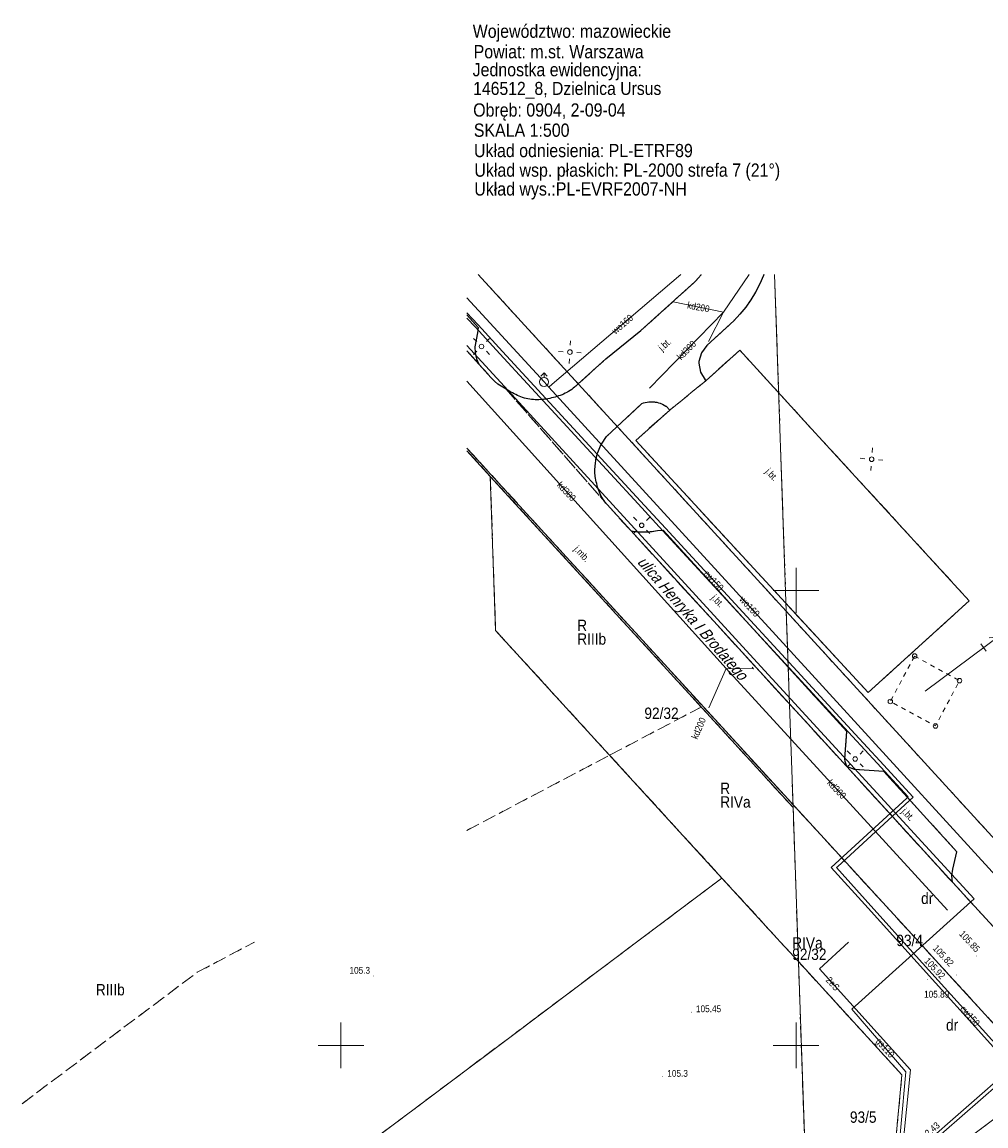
# Model space of a CAD drawing. Extents: x 7490163 to 7490671, y 5783984 to 5784563.
# Tile 26 of 43: x 7490265 to 7490371, y 5784441 to 5784563. Entities that reach past the tile are written whole.
import ezdxf
from ezdxf.enums import TextEntityAlignment as Align

# ---------------------------------------------------------------- set-up
doc = ezdxf.new("R2010")
doc.units = 0
doc.header["$MEASUREMENT"] = 0
for name, pattern in [('1.5_0.5', [2, 1.5, -0.5]), ('218-500', [1, 0.5, -0.5]), ('219-500', [0]), ('sm05_500', [1, 0.5, -0.5])]:
    doc.linetypes.add(name, pattern=pattern)
doc.layers.get('0').update_dxf_attribs({"linetype": 'CONTINUOUS', "lineweight": 5})
doc.layers.get('0').transparency = 0.8
for name, color, linetype, transparency in [('203-Punkt załamania granicy działki nie stabilizowany', 7, 'CONTINUOUS', 0.8), ('209-Opis konturu klasyfikacyjnego', 7, 'CONTINUOUS', 0.8), ('210-Oznaczenie użytku', 7, 'CONTINUOUS', 0.8), ('211-Nr działki', 7, 'CONTINUOUS', 0.8), ('217-Granica konturu klasyfikcyjnego', 7, 'CONTINUOUS', 0.8), ('218-Granica użytku', 7, 'CONTINUOUS', 0.8), ('219-Linia granicy', 7, 'CONTINUOUS', 0.8), ('994-Nazwa ulicy', 7, 'CONTINUOUS', 0.8), ('hydrant (punkt)', 7, 'CONTINUOUS', 0.8), ('jezdnia (powierzchnia)', 7, 'CONTINUOUS', 0.8), ('jezdnia (powierzchnia)-Atr17', 7, 'CONTINUOUS', 0.8), ('krawężnik (linia)', 7, 'CONTINUOUS', 0.8), ('latarnia (punkt)', 7, 'CONTINUOUS', 0.8), ('Pieczątka na wyrysie', 7, 'CONTINUOUS', 0.8), ('przewód ciepłowniczy (linia)', 7, 'CONTINUOUS', 0.8), ('przewód ciepłowniczy (linia)-Atr1', 7, 'CONTINUOUS', 0.8), ('przewód elektroenergetyczny (linia)', 7, 'CONTINUOUS', 0.8), ('przewód elektroenergetyczny (linia)-Atr1', 7, 'CONTINUOUS', 0.8), ('przewód elektroenergetyczny wysokiego napięcia (linia) - symbol', 7, 'CONTINUOUS', 0.8), ('przewód gazowy (linia)', 7, 'CONTINUOUS', 0.8), ('przewód gazowy (linia)-Atr1', 7, 'CONTINUOUS', 0.8), ('przewód kanalizacyjny (linia)', 7, 'CONTINUOUS', 0.8), ('przewód kanalizacyjny (linia)-Atr1', 7, 'CONTINUOUS', 0.8), ('przewód wodociągowy (linia)', 7, 'CONTINUOUS', 0.8), ('przewód wodociągowy (linia)-Atr1', 7, 'CONTINUOUS', 0.8), ('punkt o określonej wysokości (sieć ciepłownicza)-Atr2', 7, 'CONTINUOUS', 0.8), ('punkt wysokościowy naturalny', 7, 'CONTINUOUS', 0.8), ('punkt wysokościowy naturalny-Atr2', 7, 'CONTINUOUS', 0.8), ('punkt wysokościowy sztuczny', 7, 'CONTINUOUS', 0.8), ('punkt wysokościowy sztuczny-Atr2', 7, 'CONTINUOUS', 0.8), ('słup kratowy (powierzchnia)', 7, 'CONTINUOUS', 0.8), ('słup kratowy (powierzchnia) - symbol', 7, 'CONTINUOUS', 0.8), ('Wstawianie ramki sekcyjnej z opisem', 7, 'CONTINUOUS', 0.8)]:
    doc.layers.add(name, color=color, linetype=linetype, transparency=transparency)
doc.styles.get("Standard").update_dxf_attribs({"font": 'txt', "width": 0.75})

# ---------------------------------------------------------------- blocks, each defined once
blk = doc.blocks.new('SM01')
at = {"color": 0, "linetype": 'Continuous', "lineweight": 13}
for p, q in [((-0.53, 0.531), (-0.883, 0.884)), ((0.531, 0.531), (0.884, 0.884)), ((-0.53, -0.53), (-0.883, -0.883)), ((0.531, -0.53), (0.884, -0.883))]:
    blk.add_line(p, q, dxfattribs=at)
blk.add_circle((0, 0), 0.25, dxfattribs=at)
blk = doc.blocks.new('US02')
at = {"color": 0, "linetype": 'Continuous', "lineweight": 13}
for p, q in [((0, 1), (-0.353, 0.647)), ((0, 0.5), (0, 1)), ((0, 1), (0.354, 0.647))]:
    blk.add_line(p, q, dxfattribs=at)
blk.add_circle((0, 0), 0.5, dxfattribs=at)
blk = doc.blocks.new('SM05')
at = {"color": 0, "linetype": 'Continuous', "lineweight": 13}
blk.add_circle((0, 0), 0.25, dxfattribs=at)
blk = doc.blocks.new('PE02')
at = {"color": 0, "linetype": 'Continuous', "lineweight": 13}
for p, q in [((10.35, 0), (0, 0)), ((8, -0.5), (8, 0.5)), ((10, 0), (9.134, 0.5)), ((10, 0), (9.134, -0.5))]:
    blk.add_line(p, q, dxfattribs=at)
blk = doc.blocks.new('203')
at = {"linetype": 'Continuous', "lineweight": 0}
h = blk.add_hatch(color=0, dxfattribs=at)
edge = h.paths.add_edge_path()
edge.add_arc((0, 0), 0.045, 0, 360)
blk = doc.blocks.new('PW01')
at = {"linetype": 'Continuous', "lineweight": 13}
h = blk.add_hatch(color=0, dxfattribs=at)
edge = h.paths.add_edge_path()
edge.add_arc((0, 0), 0.045, 0, 360)
blk = doc.blocks.new('PW02')
at = {"linetype": 'Continuous', "lineweight": 13}
h = blk.add_hatch(color=0, dxfattribs=at)
edge = h.paths.add_edge_path()
edge.add_arc((0, 0), 0.045, 0, 360)

msp = doc.modelspace()

# ---------------------------------------------------------------- linework, layer by layer
at = {"layer": '217-Granica konturu klasyfikcyjnego', "color": 3, "linetype": '1.5_0.5', "lineweight": 18, "flags": 128}
for points in [[(7490316.41, 5784512.56), (7490313.84, 5784515.37)], [(7490316.41, 5784512.56), (7490317, 5784495.6)], [(7490339.58, 5784487.2), (7490316.41, 5784512.56)], [(7490317, 5784495.6), (7490329.52, 5784481.9)], [(7490329.52, 5784481.9), (7490339.58, 5784487.2)], [(7490349.68, 5784476.15), (7490339.58, 5784487.2)], [(7490313.84, 5784473.64), (7490329.52, 5784481.9)], [(7490329.52, 5784481.9), (7490341.86, 5784468.4)], [(7490284.22, 5784458.04), (7490290.5, 5784461.35)], [(7490332.48, 5784461.35), (7490318.54, 5784450.88)], [(7490348.3, 5784461.35), (7490350.26, 5784459.21)], [(7490350.26, 5784459.21), (7490350.19, 5784461.35)], [(7490351.39, 5784426.62), (7490350.26, 5784459.21)], [(7490361.64, 5784446.76), (7490350.26, 5784459.21)], [(7490264.97, 5784443.59), (7490284.22, 5784458.04)], [(7490318.54, 5784450.88), (7490296.7, 5784434.48)], [(7490360.38, 5784433.37), (7490361.64, 5784446.76)]]:
    msp.add_lwpolyline(points, dxfattribs=at)
at = {"layer": '217-Granica konturu klasyfikcyjnego', "color": 3, "linetype": '1.5_0.5', "lineweight": 18}
for points in [[(7490350.19, 5784461.35), (7490349.68, 5784476.15)], [(7490341.86, 5784468.4), (7490332.48, 5784461.35)], [(7490341.86, 5784468.4), (7490348.3, 5784461.35)]]:
    msp.add_lwpolyline(points, dxfattribs=at)
at = {"layer": '218-Granica użytku', "color": 3, "linetype": '218-500', "lineweight": 18, "flags": 128}
for points in [[(7490315.08, 5784534.76), (7490348.93, 5784497.72)], [(7490348.93, 5784497.72), (7490347.65, 5784534.76)], [(7490316.41, 5784512.56), (7490313.84, 5784515.37)], [(7490316.41, 5784512.56), (7490317, 5784495.6)], [(7490339.58, 5784487.2), (7490316.41, 5784512.56)], [(7490348.93, 5784497.72), (7490377.75, 5784466.17)], [(7490349.68, 5784476.15), (7490348.93, 5784497.72)], [(7490317, 5784495.6), (7490329.52, 5784481.9)], [(7490329.52, 5784481.9), (7490339.58, 5784487.2)], [(7490349.68, 5784476.15), (7490339.58, 5784487.2)], [(7490313.84, 5784473.64), (7490329.52, 5784481.9)], [(7490329.52, 5784481.9), (7490341.86, 5784468.4)], [(7490284.22, 5784458.04), (7490290.5, 5784461.35)], [(7490332.48, 5784461.35), (7490318.54, 5784450.88)], [(7490348.3, 5784461.35), (7490350.26, 5784459.21)], [(7490350.26, 5784459.21), (7490350.19, 5784461.35)], [(7490351.39, 5784426.62), (7490350.26, 5784459.21)], [(7490361.64, 5784446.76), (7490350.26, 5784459.21)], [(7490264.97, 5784443.59), (7490284.22, 5784458.04)], [(7490318.54, 5784450.88), (7490296.7, 5784434.48)], [(7490360.38, 5784433.37), (7490378.55, 5784447.01)], [(7490360.38, 5784433.37), (7490361.64, 5784446.76)]]:
    msp.add_lwpolyline(points, dxfattribs=at)
at = {"layer": '218-Granica użytku', "color": 3, "linetype": '218-500', "lineweight": 18}
for points in [[(7490350.19, 5784461.35), (7490349.68, 5784476.15)], [(7490341.86, 5784468.4), (7490332.48, 5784461.35)], [(7490341.86, 5784468.4), (7490348.3, 5784461.35)]]:
    msp.add_lwpolyline(points, dxfattribs=at)
at = {"layer": '219-Linia granicy', "color": 7, "linetype": '219-500', "lineweight": 18, "flags": 128}
for points in [[(7490348.93, 5784497.72), (7490315.08, 5784534.76)], [(7490348.93, 5784497.72), (7490347.65, 5784534.76)], [(7490316.41, 5784512.56), (7490313.84, 5784515.37)], [(7490349.68, 5784476.15), (7490316.41, 5784512.56)], [(7490316.41, 5784512.56), (7490317, 5784495.6)], [(7490348.93, 5784497.72), (7490349.68, 5784476.15)], [(7490348.93, 5784497.72), (7490377.75, 5784466.17)], [(7490341.86, 5784468.4), (7490317, 5784495.6)], [(7490318.54, 5784450.88), (7490332.48, 5784461.35)], [(7490350.26, 5784459.21), (7490348.3, 5784461.35)], [(7490350.19, 5784461.35), (7490350.26, 5784459.21)], [(7490350.26, 5784459.21), (7490351.39, 5784426.62)], [(7490350.26, 5784459.21), (7490361.64, 5784446.76)], [(7490296.7, 5784434.48), (7490318.54, 5784450.88)], [(7490378.55, 5784447.01), (7490360.38, 5784433.37)], [(7490360.38, 5784433.37), (7490361.64, 5784446.76)]]:
    msp.add_lwpolyline(points, dxfattribs=at)
at = {"layer": '219-Linia granicy', "color": 7, "linetype": '219-500', "lineweight": 18}
for points in [[(7490349.68, 5784476.15), (7490350.19, 5784461.35)], [(7490332.48, 5784461.35), (7490341.86, 5784468.4)], [(7490348.3, 5784461.35), (7490341.86, 5784468.4)]]:
    msp.add_lwpolyline(points, dxfattribs=at)
at = {"layer": 'jezdnia (powierzchnia)', "color": 7, "linetype": '1.5_0.5', "lineweight": 18, "flags": 128}
for points in [[(7490346.46, 5784534.76), (7490346.42, 5784534.65), (7490346.41, 5784534.63), (7490346.02, 5784533.71), (7490345.56, 5784532.82), (7490345.04, 5784531.97), (7490344.47, 5784531.15), (7490343.83, 5784530.38), (7490343.15, 5784529.65), (7490342.79, 5784529.31), (7490340.21, 5784526.94), (7490339.61, 5784526.15), (7490339.34, 5784525.19), (7490339.33, 5784525), (7490339.5, 5784524.02), (7490340.02, 5784523.17), (7490340.11, 5784523.08), (7490336.14, 5784519.85), (7490335.74, 5784520.26), (7490335.69, 5784520.29), (7490335.52, 5784520.4), (7490335.34, 5784520.49), (7490335.16, 5784520.57), (7490335.09, 5784520.59), (7490334.9, 5784520.65), (7490334.71, 5784520.7), (7490334.51, 5784520.73), (7490334.44, 5784520.74), (7490334.24, 5784520.76), (7490334.04, 5784520.76), (7490333.84, 5784520.75), (7490333.64, 5784520.73), (7490333.44, 5784520.69), (7490333.25, 5784520.64), (7490333.06, 5784520.57), (7490329.18, 5784516.94), (7490328.63, 5784516.11), (7490328.62, 5784516.1), (7490328.53, 5784515.92), (7490328.44, 5784515.74), (7490328.36, 5784515.55), (7490328.29, 5784515.37), (7490328.22, 5784515.18), (7490328.17, 5784515.03), (7490328.11, 5784514.83), (7490328.07, 5784514.64), (7490328.02, 5784514.45), (7490327.99, 5784514.25), (7490327.96, 5784514.05), (7490327.88, 5784513.29), (7490327.89, 5784513.09), (7490327.91, 5784512.89), (7490327.93, 5784512.69), (7490327.95, 5784512.54), (7490327.98, 5784512.35), (7490328.01, 5784512.15), (7490328.05, 5784511.95), (7490328.1, 5784511.76), (7490328.15, 5784511.56), (7490328.2, 5784511.37), (7490328.26, 5784511.19), (7490328.32, 5784511), (7490328.4, 5784510.82), (7490328.48, 5784510.64), (7490328.57, 5784510.46), (7490328.66, 5784510.28), (7490328.77, 5784510.1), (7490328.88, 5784509.94), (7490328.99, 5784509.77), (7490329.11, 5784509.61), (7490329.24, 5784509.46), (7490318.15, 5784522.13), (7490318.33, 5784522.02), (7490318.5, 5784521.92), (7490318.68, 5784521.83), (7490318.85, 5784521.73), (7490319.03, 5784521.64), (7490319.23, 5784521.55), (7490319.41, 5784521.46), (7490319.59, 5784521.38), (7490319.77, 5784521.3), (7490319.96, 5784521.23), (7490320.16, 5784521.17), (7490320.35, 5784521.12), (7490320.55, 5784521.07), (7490320.74, 5784521.04), (7490320.94, 5784521.01), (7490320.95, 5784521.01), (7490321.15, 5784520.99), (7490321.35, 5784520.98), (7490321.55, 5784520.97), (7490321.75, 5784520.98), (7490321.95, 5784520.99), (7490321.96, 5784520.99), (7490322.16, 5784521.01), (7490322.36, 5784521.03), (7490322.56, 5784521.06), (7490322.75, 5784521.09), (7490322.95, 5784521.13), (7490323.15, 5784521.18), (7490323.35, 5784521.22), (7490323.54, 5784521.28), (7490323.73, 5784521.34), (7490323.92, 5784521.4), (7490324.1, 5784521.46), (7490324.29, 5784521.53), (7490324.47, 5784521.61), (7490324.65, 5784521.7), (7490324.83, 5784521.79), (7490324.85, 5784521.8), (7490325.02, 5784521.9), (7490325.19, 5784522.01), (7490325.36, 5784522.12), (7490325.52, 5784522.24), (7490325.67, 5784522.37), (7490329.11, 5784525.47), (7490332.96, 5784528.59), (7490338.88, 5784533.93), (7490338.92, 5784533.97), (7490339.57, 5784534.73), (7490339.59, 5784534.76)], [(7490313.84, 5784530.3), (7490315.09, 5784528.93), (7490314.99, 5784528.34), (7490314.73, 5784526.78), (7490314.75, 5784526.13), (7490314.88, 5784525.48), (7490315.16, 5784524.9), (7490313.84, 5784526.35)], [(7490317.61, 5784511.53), (7490313.84, 5784515.66)], [(7490373.24, 5784461.35), (7490378.56, 5784455.39), (7490378.79, 5784455.16), (7490379.53, 5784454.49), (7490380.3, 5784453.85), (7490381.11, 5784453.27), (7490381.96, 5784452.73), (7490382.83, 5784452.25), (7490383.73, 5784451.81), (7490384.66, 5784451.43), (7490385.6, 5784451.1), (7490386.56, 5784450.83), (7490387.54, 5784450.62), (7490388.53, 5784450.46), (7490389.52, 5784450.36), (7490390.52, 5784450.32), (7490391.52, 5784450.34), (7490392.05, 5784450.37), (7490393.04, 5784450.48), (7490394.03, 5784450.65), (7490395, 5784450.87), (7490395.96, 5784451.15), (7490396.9, 5784451.48), (7490397.83, 5784451.87), (7490398.72, 5784452.31), (7490399.59, 5784452.81), (7490400.43, 5784453.35), (7490388.95, 5784445.04), (7490387.91, 5784445.13), (7490386.88, 5784444.99), (7490385.92, 5784444.65), (7490385.07, 5784444.11), (7490384.61, 5784443.69), (7490384.29, 5784443.34), (7490383.72, 5784442.47), (7490383.36, 5784441.55), (7490383.2, 5784440.55), (7490383.24, 5784439.52), (7490383.5, 5784438.55), (7490383.97, 5784437.63), (7490372.91, 5784432.64), (7490374.41, 5784433.96), (7490375.07, 5784434.71), (7490375.66, 5784435.52), (7490376.17, 5784436.37), (7490376.61, 5784437.28), (7490376.96, 5784438.21), (7490377.23, 5784439.17), (7490377.41, 5784440.16), (7490377.45, 5784440.5), (7490377.51, 5784441.5), (7490377.48, 5784442.5), (7490377.37, 5784443.49), (7490377.16, 5784444.47), (7490376.87, 5784445.42), (7490376.49, 5784446.35), (7490376.04, 5784447.24), (7490375.5, 5784448.09), (7490374.89, 5784448.88), (7490374.73, 5784449.07), (7490367.17, 5784457.37), (7490363.52, 5784461.35)]]:
    msp.add_lwpolyline(points, dxfattribs=at)
for points in [[(7490332.39, 5784516.51), (7490336.14, 5784519.85), (7490340.11, 5784523.08), (7490343.81, 5784526.44), (7490351.7, 5784517.79), (7490369.04, 5784498.88), (7490357.93, 5784488.79)], [(7490335.39, 5784506.65), (7490355.59, 5784484.52), (7490355.35, 5784481.51), (7490355.39, 5784481.21), (7490355.57, 5784480.66), (7490331.85, 5784506.59), (7490331.9, 5784506.58), (7490332.1, 5784506.54), (7490332.29, 5784506.51), (7490332.49, 5784506.49), (7490332.69, 5784506.47), (7490332.81, 5784506.46), (7490333.01, 5784506.45), (7490333.21, 5784506.45), (7490333.41, 5784506.45), (7490333.58, 5784506.46), (7490333.78, 5784506.47), (7490333.98, 5784506.48), (7490334.18, 5784506.5), (7490334.38, 5784506.53), (7490334.57, 5784506.56), (7490334.77, 5784506.59)], [(7490359.63, 5784480.12), (7490367.68, 5784471.29), (7490367.22, 5784469.37), (7490367.11, 5784468.64), (7490367.19, 5784467.93), (7490355.57, 5784480.66), (7490356.12, 5784480.43), (7490356.44, 5784480.34)]]:
    msp.add_lwpolyline(points, close=True, dxfattribs=at)
at = {"layer": 'jezdnia (powierzchnia)', "color": 7, "linetype": '1.5_0.5', "lineweight": 18}
for points in [[(7490313.84, 5784526.35), (7490315.16, 5784524.9), (7490316.51, 5784523.4), (7490316.87, 5784523.02), (7490317.24, 5784522.71), (7490318.15, 5784522.13), (7490329.24, 5784509.46), (7490331.85, 5784506.59), (7490355.57, 5784480.66), (7490367.19, 5784467.93), (7490372.48, 5784462.2), (7490373.24, 5784461.35)], [(7490363.52, 5784461.35), (7490342.28, 5784484.53), (7490317.61, 5784511.53)]]:
    msp.add_lwpolyline(points, dxfattribs=at)
at = {"layer": 'krawężnik (linia)', "color": 7, "linetype": 'Continuous', "lineweight": 25, "flags": 128}
for points in [[(7490329.11, 5784525.47), (7490332.96, 5784528.59), (7490338.88, 5784533.93), (7490338.92, 5784533.97), (7490339.57, 5784534.73), (7490339.59, 5784534.76)], [(7490346.46, 5784534.76), (7490346.42, 5784534.65), (7490346.41, 5784534.63), (7490346.02, 5784533.71), (7490345.56, 5784532.82), (7490345.04, 5784531.97), (7490344.47, 5784531.15), (7490343.83, 5784530.38), (7490343.15, 5784529.65), (7490342.79, 5784529.31), (7490340.21, 5784526.94), (7490339.61, 5784526.15), (7490339.34, 5784525.19), (7490339.33, 5784525), (7490339.5, 5784524.02), (7490340.02, 5784523.17), (7490340.11, 5784523.08), (7490343.81, 5784526.44), (7490351.7, 5784517.79)], [(7490313.84, 5784530.3), (7490315.09, 5784528.93), (7490314.99, 5784528.34), (7490314.73, 5784526.78), (7490314.75, 5784526.13), (7490314.88, 5784525.48), (7490315.16, 5784524.9)], [(7490315.16, 5784524.9), (7490313.84, 5784526.35)], [(7490329.11, 5784525.47), (7490325.67, 5784522.37), (7490325.52, 5784522.24), (7490325.36, 5784522.12), (7490325.19, 5784522.01), (7490325.02, 5784521.9), (7490324.85, 5784521.8), (7490324.83, 5784521.79), (7490324.65, 5784521.7), (7490324.47, 5784521.61), (7490324.29, 5784521.53), (7490324.1, 5784521.46), (7490323.92, 5784521.4), (7490323.73, 5784521.34), (7490323.54, 5784521.28), (7490323.35, 5784521.22), (7490323.15, 5784521.18), (7490322.95, 5784521.13), (7490322.75, 5784521.09), (7490322.56, 5784521.06), (7490322.36, 5784521.03), (7490322.16, 5784521.01), (7490321.96, 5784520.99), (7490321.95, 5784520.99), (7490321.75, 5784520.98), (7490321.55, 5784520.97), (7490321.35, 5784520.98), (7490321.15, 5784520.99), (7490320.95, 5784521.01), (7490320.94, 5784521.01), (7490320.74, 5784521.04), (7490320.55, 5784521.07), (7490320.35, 5784521.12), (7490320.16, 5784521.17), (7490319.96, 5784521.23), (7490319.77, 5784521.3), (7490319.59, 5784521.38), (7490319.41, 5784521.46), (7490319.23, 5784521.55), (7490319.03, 5784521.64), (7490318.85, 5784521.73), (7490318.68, 5784521.83), (7490318.5, 5784521.92), (7490318.33, 5784522.02), (7490318.15, 5784522.13), (7490317.24, 5784522.71), (7490316.87, 5784523.02), (7490316.51, 5784523.4), (7490315.16, 5784524.9)], [(7490367.19, 5784467.93), (7490355.57, 5784480.66), (7490331.85, 5784506.59), (7490329.24, 5784509.46), (7490329.11, 5784509.61), (7490328.99, 5784509.77), (7490328.88, 5784509.94), (7490328.77, 5784510.1), (7490328.66, 5784510.28), (7490328.57, 5784510.46), (7490328.48, 5784510.64), (7490328.4, 5784510.82), (7490328.32, 5784511), (7490328.26, 5784511.19), (7490328.2, 5784511.37), (7490328.15, 5784511.56), (7490328.1, 5784511.76), (7490328.05, 5784511.95), (7490328.01, 5784512.15), (7490327.98, 5784512.35), (7490327.95, 5784512.54), (7490327.93, 5784512.69), (7490327.91, 5784512.89), (7490327.89, 5784513.09), (7490327.88, 5784513.29), (7490327.96, 5784514.05), (7490327.99, 5784514.25), (7490328.02, 5784514.45), (7490328.07, 5784514.64), (7490328.11, 5784514.83), (7490328.17, 5784515.03), (7490328.22, 5784515.18), (7490328.29, 5784515.37), (7490328.36, 5784515.55), (7490328.44, 5784515.74), (7490328.53, 5784515.92), (7490328.62, 5784516.1), (7490328.63, 5784516.11), (7490329.18, 5784516.94), (7490333.06, 5784520.57), (7490333.25, 5784520.64), (7490333.44, 5784520.69), (7490333.64, 5784520.73), (7490333.84, 5784520.75), (7490334.04, 5784520.76), (7490334.24, 5784520.76), (7490334.44, 5784520.74), (7490334.51, 5784520.73), (7490334.71, 5784520.7), (7490334.9, 5784520.65), (7490335.09, 5784520.59), (7490335.16, 5784520.57), (7490335.34, 5784520.49), (7490335.52, 5784520.4), (7490335.69, 5784520.29), (7490335.74, 5784520.26), (7490336.14, 5784519.85), (7490332.39, 5784516.51)], [(7490351.7, 5784517.79), (7490369.04, 5784498.88), (7490357.93, 5784488.79), (7490332.39, 5784516.51)], [(7490331.85, 5784506.59), (7490331.9, 5784506.58), (7490332.1, 5784506.54), (7490332.29, 5784506.51), (7490332.49, 5784506.49), (7490332.69, 5784506.47), (7490332.81, 5784506.46), (7490333.01, 5784506.45), (7490333.21, 5784506.45), (7490333.41, 5784506.45), (7490333.58, 5784506.46), (7490333.78, 5784506.47), (7490333.98, 5784506.48), (7490334.18, 5784506.5), (7490334.38, 5784506.53), (7490334.57, 5784506.56), (7490334.77, 5784506.59), (7490335.39, 5784506.65)], [(7490335.39, 5784506.65), (7490355.59, 5784484.52)], [(7490355.57, 5784480.66), (7490355.39, 5784481.21), (7490355.35, 5784481.51), (7490355.59, 5784484.52)], [(7490367.19, 5784467.93), (7490367.11, 5784468.64), (7490367.22, 5784469.37), (7490367.68, 5784471.29), (7490359.63, 5784480.12), (7490356.44, 5784480.34), (7490356.12, 5784480.43), (7490355.57, 5784480.66)], [(7490372.48, 5784462.2), (7490367.19, 5784467.93)], [(7490363.52, 5784461.35), (7490367.17, 5784457.37)], [(7490367.17, 5784457.37), (7490374.73, 5784449.07), (7490374.89, 5784448.88), (7490375.5, 5784448.09), (7490376.04, 5784447.24), (7490376.49, 5784446.35), (7490376.87, 5784445.42), (7490377.16, 5784444.47), (7490377.37, 5784443.49), (7490377.48, 5784442.5), (7490377.51, 5784441.5), (7490377.45, 5784440.5), (7490377.41, 5784440.16), (7490377.23, 5784439.17), (7490376.96, 5784438.21), (7490376.61, 5784437.28), (7490376.17, 5784436.37), (7490375.66, 5784435.52), (7490375.07, 5784434.71), (7490374.41, 5784433.96), (7490372.91, 5784432.64), (7490341.91, 5784409.31)]]:
    msp.add_lwpolyline(points, dxfattribs=at)
at = {"layer": 'krawężnik (linia)', "color": 7, "linetype": 'Continuous', "lineweight": 25}
msp.add_lwpolyline([(7490313.84, 5784515.66), (7490317.61, 5784511.53), (7490342.28, 5784484.53), (7490363.52, 5784461.35)], dxfattribs=at)
at = {"layer": 'przewód ciepłowniczy (linia)', "color": 212, "linetype": 'Continuous', "lineweight": 18}
for points in [[(7490313.84, 5784530.55), (7490315.07, 5784529.22), (7490317.76, 5784526.3), (7490332.93, 5784509.82), (7490335.66, 5784506.86), (7490356.5, 5784484.22), (7490359.21, 5784481.28), (7490362.88, 5784477.3), (7490362.44, 5784476.9), (7490354.58, 5784469.67), (7490354.43, 5784469.54), (7490358.23, 5784465.33), (7490359.57, 5784463.85), (7490361.82, 5784461.35)], [(7490361.29, 5784461.35), (7490359.28, 5784463.58), (7490357.94, 5784465.07), (7490353.87, 5784469.56), (7490354.31, 5784469.97), (7490362.17, 5784477.19), (7490362.31, 5784477.32), (7490358.92, 5784481.01), (7490356.21, 5784483.95), (7490335.37, 5784506.58), (7490332.64, 5784509.55), (7490317.46, 5784526.03), (7490314.77, 5784528.95), (7490313.84, 5784529.96)]]:
    msp.add_lwpolyline(points, dxfattribs=at)
at = {"layer": 'przewód ciepłowniczy (linia)', "color": 212, "linetype": 'Continuous', "lineweight": 18, "flags": 128}
for points in [[(7490363.66, 5784438.79), (7490373.72, 5784447.56), (7490361.29, 5784461.35)], [(7490361.82, 5784461.35), (7490374.29, 5784447.52), (7490364.21, 5784438.74)]]:
    msp.add_lwpolyline(points, dxfattribs=at)
at = {"layer": 'przewód elektroenergetyczny (linia)', "color": 1, "linetype": 'Continuous', "lineweight": 18, "flags": 128}
msp.add_lwpolyline([(7490360.86, 5784430.23), (7490362.56, 5784447.3), (7490352.59, 5784458.42), (7490355.75, 5784461.35)], dxfattribs=at)
at = {"layer": 'przewód gazowy (linia)', "color": 40, "linetype": 'Continuous', "lineweight": 18, "flags": 128}
for points in [[(7490369.58, 5784466.12), (7490345.73, 5784492.08), (7490318.78, 5784521.56), (7490313.84, 5784526.96)], [(7490365.18, 5784428.12), (7490360.96, 5784434.92), (7490362.08, 5784447.1), (7490356.14, 5784453.97), (7490364.3, 5784461.35)]]:
    msp.add_lwpolyline(points, dxfattribs=at)
at = {"layer": 'przewód gazowy (linia)', "color": 40, "linetype": 'Continuous', "lineweight": 18}
msp.add_lwpolyline([(7490364.3, 5784461.35), (7490369.58, 5784466.12)], dxfattribs=at)
at = {"layer": 'przewód kanalizacyjny (linia)', "color": 34, "linetype": 'Continuous', "lineweight": 18, "flags": 128}
for points in [[(7490344.85, 5784534.76), (7490342.04, 5784530.6)], [(7490342.04, 5784530.6), (7490336.52, 5784531.74)], [(7490342.04, 5784530.6), (7490333.9, 5784522.27)], [(7490342.04, 5784530.6), (7490340.37, 5784527.39)], [(7490313.84, 5784523.04), (7490342.31, 5784491.44)], [(7490342.31, 5784491.44), (7490340.43, 5784487.11)], [(7490342.31, 5784491.44), (7490345.31, 5784491.41), (7490345.18, 5784491.58)], [(7490342.31, 5784491.44), (7490366.63, 5784464.88)]]:
    msp.add_lwpolyline(points, dxfattribs=at)
at = {"layer": 'przewód wodociągowy (linia)', "color": 5, "linetype": 'Continuous', "lineweight": 18, "flags": 128}
for points in [[(7490337.36, 5784534.76), (7490323.21, 5784522.68), (7490322.85, 5784522.36)], [(7490313.84, 5784532.18), (7490322.32, 5784522.94)], [(7490322.32, 5784522.94), (7490322.85, 5784522.36), (7490351.73, 5784490.76), (7490376.22, 5784463.96)]]:
    msp.add_lwpolyline(points, dxfattribs=at)
at = {"layer": 'słup kratowy (powierzchnia)', "color": 7, "linetype": 'sm05_500', "lineweight": 18, "flags": 128}
msp.add_lwpolyline([(7490363.03, 5784492.8), (7490367.96, 5784490.1), (7490365.32, 5784485.12), (7490360.36, 5784487.81)], close=True, dxfattribs=at)
at = {"layer": 'Wstawianie ramki sekcyjnej z opisem', "color": 7, "linetype": 'Continuous', "lineweight": 13, "flags": 128}
for points in [[(7490350, 5784497.5), (7490350, 5784502.5)], [(7490347.5, 5784500), (7490352.5, 5784500)], [(7490300, 5784447.5), (7490300, 5784452.5)], [(7490350, 5784447.5), (7490350, 5784452.5)], [(7490297.5, 5784450), (7490302.5, 5784450)], [(7490347.5, 5784450), (7490352.5, 5784450)]]:
    msp.add_lwpolyline(points, dxfattribs=at)

# ---------------------------------------------------------------- block references
at = {"layer": '203-Punkt załamania granicy działki nie stabilizowany', "color": 7, "linetype": 'Continuous', "lineweight": 18}
for p in [(7490316.41, 5784512.56), (7490348.93, 5784497.72), (7490317, 5784495.6), (7490349.68, 5784476.15), (7490341.86, 5784468.4), (7490350.26, 5784459.21), (7490318.54, 5784450.88), (7490361.64, 5784446.76)]:
    msp.add_blockref('203', p, dxfattribs=at)
at = {"layer": 'hydrant (punkt)', "color": 7, "linetype": 'Continuous', "lineweight": 18}
msp.add_blockref('US02', (7490322.32, 5784522.94), dxfattribs=at)
at = {"layer": 'latarnia (punkt)', "color": 7, "linetype": 'Continuous', "lineweight": 18}
for p in [(7490315.45, 5784526.84), (7490333.04, 5784507.17), (7490356.5, 5784481.49)]:
    msp.add_blockref('SM01', p, dxfattribs=at)
for p, rotation in [((7490325.16, 5784526.22), 131.806), ((7490358.31, 5784514.44), 220.154)]:
    msp.add_blockref('SM01', p, dxfattribs=dict(at, rotation=rotation))
at = {"layer": 'przewód elektroenergetyczny wysokiego napięcia (linia) - symbol', "color": 1, "linetype": 'Continuous', "lineweight": 18, "rotation": 36.603}
msp.add_blockref('PE02', (7490364.18, 5784488.96), dxfattribs=at)
at = {"layer": 'punkt wysokościowy naturalny', "color": 7, "linetype": 'Continuous', "lineweight": 13}
for p in [(7490303.55, 5784457.64), (7490335.36, 5784446.55)]:
    msp.add_blockref('PW01', p, dxfattribs=at)
at = {"layer": 'punkt wysokościowy sztuczny', "color": 7, "linetype": 'Continuous', "lineweight": 13}
for p in [(7490369.8, 5784459.82), (7490364.47, 5784457.23), (7490367.17, 5784457.37), (7490367.6, 5784457.73), (7490338.51, 5784453.65)]:
    msp.add_blockref('PW02', p, dxfattribs=at)
at = {"layer": 'słup kratowy (powierzchnia) - symbol', "color": 7, "linetype": 'Continuous', "lineweight": 18}
for p in [(7490363.03, 5784492.8), (7490367.96, 5784490.1), (7490360.36, 5784487.81), (7490365.32, 5784485.12)]:
    msp.add_blockref('SM05', p, dxfattribs=at)

# ---------------------------------------------------------------- texts
at = {"layer": '209-Opis konturu klasyfikacyjnego', "color": 3, "linetype": 'Continuous', "lineweight": 18, "width": 0.9}
for s, p in [('RIIIb', (7490325.96, 5784494.05)), ('RIVa', (7490341.67, 5784476.14))]:
    msp.add_text(s, height=1.25, dxfattribs=at).set_placement(p)
at = {"layer": '210-Oznaczenie użytku', "color": 3, "linetype": 'Continuous', "lineweight": 18, "width": 0.9}
for s, p in [('R', (7490325.96, 5784495.55)), ('R', (7490341.67, 5784477.64)), ('dr', (7490363.74, 5784465.55)), ('RIVa', (7490349.58, 5784460.64)), ('RIIIb', (7490273.07, 5784455.5)), ('dr', (7490366.48, 5784451.62))]:
    msp.add_text(s, height=1.25, dxfattribs=at).set_placement(p)
at = {"layer": '211-Nr działki', "color": 7, "linetype": 'Continuous', "lineweight": 18, "width": 0.9}
for s, p in [('92/32', (7490333.34, 5784485.89)), ('93/4', (7490361.02, 5784460.92)), ('93/4', (7490361.02, 5784460.92)), ('93/5', (7490355.92, 5784441.49))]:
    msp.add_text(s, height=1.25, dxfattribs=at).set_placement(p)
msp.add_text('92/32', height=1.25, dxfattribs=at).set_placement((7490349.58, 5784460.64), align=Align.TOP_LEFT)
at = {"layer": '994-Nazwa ulicy', "color": 7, "linetype": 'Continuous', "lineweight": 25, "oblique": 15, "width": 0.9}
msp.add_text('ulica Henryka I Brodatego', height=1.25, rotation=-49.005, dxfattribs=at).set_placement((7490332.49, 5784503.1))
at = {"layer": 'jezdnia (powierzchnia)-Atr17', "color": 7, "width": 0.9}
for s, rotation, p in [('j.bt.', 42.034, (7490335.57, 5784527.04)), ('j.bt.', 313.375, (7490347.33, 5784512.75)), ('j.mb.', 313.332, (7490326.48, 5784504.04)), ('j.mb.', 313.332, (7490326.48, 5784504.04)), ('j.mb.', 313.332, (7490326.48, 5784504.04)), ('j.bt.', 313.415, (7490341.4, 5784498.87)), ('j.bt.', 313.353, (7490362.31, 5784475.39))]:
    msp.add_text(s, height=0.75, rotation=rotation, dxfattribs=at).set_placement(p, align=Align.MIDDLE_CENTER)
at = {"layer": 'Pieczątka na wyrysie', "color": 7, "linetype": 'Continuous', "lineweight": 13, "width": 0.9}
for s, height, p in [('Województwo: mazowieckie', 1.455, (7490314.48, 5784560.77)), ('Powiat: m.st. Warszawa', 1.455, (7490314.58, 5784558.52)), ('Jednostka ewidencyjna: ', 1.455, (7490314.47, 5784556.54)), ('146512_8, Dzielnica Ursus', 1.437, (7490314.53, 5784554.49)), ('Obręb: 0904, 2-09-04', 1.455, (7490314.53, 5784552.11)), ('SKALA 1:500', 1.455, (7490314.6, 5784549.89)), ('Układ odniesienia: PL-ETRF89', 1.455, (7490314.62, 5784547.65)), ('Układ wsp. płaskich: PL-2000 strefa 7 (21°)', 1.455, (7490314.66, 5784545.5)), ('Układ wys.:PL-EVRF2007-NH ', 1.455, (7490314.65, 5784543.43))]:
    msp.add_text(s, height=height, dxfattribs=at).set_placement(p)
at = {"layer": 'przewód ciepłowniczy (linia)-Atr1', "color": 212, "width": 0.9}
for rotation, p in [(-47.37, (7490340.08, 5784502.06)), (-47.37, (7490340.08, 5784502.06)), (-47.968, (7490368.25, 5784454.22))]:
    msp.add_text('cw150', height=0.75, rotation=rotation, dxfattribs=at).set_placement(p, align=Align.MIDDLE_LEFT)
at = {"layer": 'przewód elektroenergetyczny (linia)-Atr1', "color": 1, "width": 0.9}
msp.add_text('2eS', height=0.75, rotation=312.84, dxfattribs=at).set_placement((7490354.04, 5784456.78), align=Align.MIDDLE_CENTER)
at = {"layer": 'przewód gazowy (linia)-Atr1', "color": 7, "width": 0.9}
msp.add_text('gs110', height=0.75, rotation=311.811, dxfattribs=at).set_placement((7490359.8, 5784449.73), align=Align.MIDDLE_CENTER)
at = {"layer": 'przewód kanalizacyjny (linia)-Atr1', "color": 34, "width": 0.9}
for s, rotation, p in [('kd200', 349.315, (7490339.28, 5784531.17)), ('kd300', 45.626, (7490337.97, 5784526.43)), ('kd300', 312.97, (7490324.78, 5784510.9)), ('kd200', 66.582, (7490339.3, 5784484.86)), ('kd300', 313.442, (7490354.47, 5784478.16))]:
    msp.add_text(s, height=0.75, rotation=rotation, dxfattribs=at).set_placement(p, align=Align.MIDDLE_CENTER)
at = {"layer": 'przewód wodociągowy (linia)-Atr1', "color": 5, "width": 0.9}
for rotation, p in [(40.455, (7490330.93, 5784529.28)), (313.388, (7490344.9, 5784498.25))]:
    msp.add_text('wo160', height=0.75, rotation=rotation, dxfattribs=at).set_placement(p, align=Align.MIDDLE_CENTER)
at = {"layer": 'punkt o określonej wysokości (sieć ciepłownicza)-Atr2', "color": 212, "width": 0.9}
msp.add_text('102.43', height=0.75, rotation=41.223, dxfattribs=at).set_placement((7490363.8, 5784439.27))
at = {"layer": 'punkt wysokościowy naturalny-Atr2', "color": 7, "width": 0.9}
for p in [(7490300.94, 5784457.88), (7490335.86, 5784446.55)]:
    msp.add_text('105.3', height=0.75, dxfattribs=at).set_placement(p)
at = {"layer": 'punkt wysokościowy sztuczny-Atr2', "color": 7, "width": 0.9}
for s, rotation, p in [('105.85', 312.803, (7490367.86, 5784462.2)), ('105.82', 313.041, (7490364.97, 5784460.62)), ('105.92', 313.179, (7490364.03, 5784459.23))]:
    msp.add_text(s, height=0.75, rotation=rotation, dxfattribs=at).set_placement(p)
for s, p in [('105.89', (7490364.07, 5784455.25)), ('105.45', (7490339.01, 5784453.65))]:
    msp.add_text(s, height=0.75, dxfattribs=at).set_placement(p)

doc.saveas('drawing.dxf')
